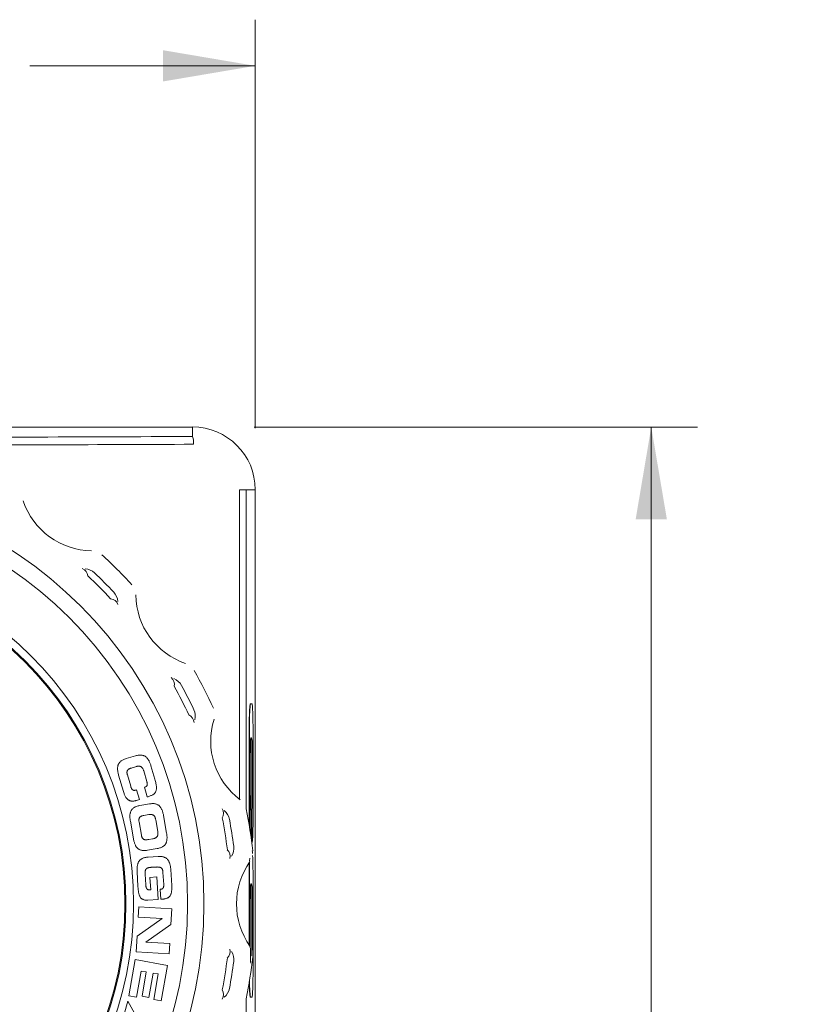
# Model space of a CAD drawing. Header units: millimetres. Extents: x 10 to 277, y 8 to 208.
# Tile 23 of 25: x 182 to 207, y 127 to 159. Entities that reach past the tile are written whole.
import ezdxf

# ---------------------------------------------------------------- set-up
doc = ezdxf.new("R2010")
doc.units = ezdxf.units.MM
doc.styles.add('SLDTEXTSTYLE0', font='TXT', dxfattribs={"width": 0.75})
doc.dimstyles.new('SLDDIMSTYLE0', dxfattribs={"dimtxt": 1.5, "dimasz": 3, "dimexe": 0, "dimexo": 0.0625, "dimgap": 0.375, "dimtad": 0, "dimtih": 1, "dimtoh": 1, "dimdec": 1, "dimlfac": 2, "dimrnd": 1e-09, "dimzin": 12, "dimdsep": 46, "dimtxsty": 'SLDTEXTSTYLE0', "dimsah": 1, "dimcen": 0.09, "dimadec": 0, "dimazin": 0, "dimtfac": 1, "dimtdec": 1, "dimtofl": 0, "dimtmove": 0, "dimatfit": 3, "dimfxl": 1, "dimtolj": 1, "dimtzin": 12, "dimarcsym": 0})

# ---------------------------------------------------------------- blocks, each defined once
blk = doc.blocks.new('*D30')
at = {"color": 7, "linetype": 'Continuous', "lineweight": 0}
for p, q in [((158.56, 145.6), (158.56, 158.879)), ((189.282, 145.6), (189.282, 158.879)), ((175.198, 158.391), (175.198, 156.367)), ((175.198, 158.391), (175.502, 158.391)), ((180.294, 158.391), (179.989, 158.391)), ((180.294, 158.391), (180.294, 156.367)), ((158.56, 157.379), (169.656, 157.379)), ((189.282, 157.379), (181.956, 157.379)), ((175.198, 156.367), (175.502, 156.367)), ((180.294, 156.367), (179.989, 156.367))]:
    blk.add_line(p, q, dxfattribs=at)
for points in [[(158.56, 157.379), (161.56, 156.871), (161.56, 157.887)], [(189.282, 157.379), (186.282, 157.887), (186.282, 156.871)]]:
    blk.add_solid(points, dxfattribs=at)
at = {"color": 7, "linetype": 'Continuous', "lineweight": 0, "char_height": 1.5, "attachment_point": 1, "style": 'SLDTEXTSTYLE0'}
for s, insert in [('61.4', (170.71, 158.122)), ('2.42', (175.806, 158.122))]:
    blk.add_mtext(s, dxfattribs=dict(at, insert=insert))
blk = doc.blocks.new('*D31')
at = {"color": 7, "linetype": 'Continuous', "lineweight": 0}
for p, q in [((189.243, 145.638), (203.658, 145.638)), ((202.158, 145.638), (202.158, 125.319)), ((202.103, 125.14), (202.103, 123.116)), ((202.103, 125.14), (202.408, 125.14)), ((207.199, 125.14), (206.895, 125.14)), ((207.199, 125.14), (207.199, 123.116)), ((202.103, 123.116), (202.408, 123.116)), ((202.158, 84.015), (202.158, 122.938)), ((207.199, 123.116), (206.895, 123.116)), ((184.239, 84.015), (203.658, 84.015))]:
    blk.add_line(p, q, dxfattribs=at)
for points in [[(202.158, 145.638), (201.65, 142.638), (202.666, 142.638)], [(202.158, 84.015), (202.666, 87.015), (201.65, 87.015)]]:
    blk.add_solid(points, dxfattribs=at)
at = {"color": 7, "linetype": 'Continuous', "lineweight": 0, "char_height": 1.5, "attachment_point": 1, "style": 'SLDTEXTSTYLE0'}
for s, insert in [('123.2', (196.508, 124.871)), ('4.85', (202.712, 124.871))]:
    blk.add_mtext(s, dxfattribs=dict(at, insert=insert))

msp = doc.modelspace()

# ---------------------------------------------------------------- linework, layer by layer
at = {"color": 7, "linetype": 'Continuous', "lineweight": 15}
for p, q in [((187.243, 145.638), (160.599, 145.638)), ((187.243, 145.332), (187.243, 145.638)), ((188.983, 143.6), (188.766, 143.6)), ((188.766, 133.543), (188.766, 143.6)), ((189.282, 143.6), (188.983, 143.6)), ((188.983, 143.6), (188.983, 133.224)), ((189.282, 93.064), (189.282, 143.6)), ((189.093, 136.374), (189.09, 136.282)), ((189.097, 136.453), (189.093, 136.374)), ((189.103, 136.374), (189.093, 136.374)), ((189.101, 136.519), (189.097, 136.453)), ((189.107, 136.453), (189.097, 136.453)), ((189.103, 136.374), (189.1, 136.282)), ((189.106, 136.57), (189.101, 136.519)), ((189.111, 136.519), (189.101, 136.519)), ((189.107, 136.453), (189.103, 136.374)), ((189.111, 136.608), (189.106, 136.57)), ((189.116, 136.57), (189.106, 136.57)), ((189.111, 136.519), (189.107, 136.453)), ((189.117, 136.63), (189.111, 136.608)), ((189.121, 136.608), (189.111, 136.608)), ((189.116, 136.57), (189.111, 136.519)), ((189.121, 136.608), (189.116, 136.57)), ((189.124, 136.638), (189.117, 136.63)), ((189.127, 136.63), (189.117, 136.63)), ((189.127, 136.63), (189.121, 136.608)), ((189.134, 136.638), (189.124, 136.638)), ((189.134, 136.638), (189.127, 136.63)), ((189.17, 136.638), (189.134, 136.638)), ((189.177, 136.63), (189.17, 136.638)), ((189.183, 136.608), (189.177, 136.63)), ((189.188, 136.57), (189.183, 136.608)), ((189.193, 136.519), (189.188, 136.57)), ((189.197, 136.453), (189.193, 136.519)), ((189.201, 136.374), (189.197, 136.453)), ((189.204, 136.282), (189.201, 136.374)), ((189.085, 136.058), (189.084, 135.928)), ((189.088, 136.177), (189.085, 136.058)), ((189.095, 136.058), (189.085, 136.058)), ((189.09, 136.282), (189.088, 136.177)), ((189.098, 136.177), (189.088, 136.177)), ((189.1, 136.282), (189.09, 136.282)), ((189.095, 136.058), (189.094, 135.928)), ((189.098, 136.177), (189.095, 136.058)), ((189.1, 136.282), (189.098, 136.177)), ((189.206, 136.177), (189.204, 136.282)), ((189.208, 136.058), (189.206, 136.177)), ((189.21, 135.928), (189.208, 136.058)), ((189.082, 135.785), (189.081, 135.631)), ((189.084, 135.928), (189.082, 135.785)), ((189.092, 135.785), (189.082, 135.785)), ((189.094, 135.928), (189.084, 135.928)), ((189.092, 135.785), (189.091, 135.631)), ((189.094, 135.928), (189.092, 135.785)), ((189.211, 135.785), (189.21, 135.928)), ((189.212, 135.631), (189.211, 135.785)), ((189.081, 135.466), (189.08, 135.289)), ((189.081, 135.631), (189.081, 135.466)), ((189.091, 135.631), (189.081, 135.631)), ((189.091, 135.466), (189.081, 135.466)), ((189.091, 135.466), (189.09, 135.289)), ((189.091, 135.631), (189.091, 135.466)), ((189.124, 135.312), (189.127, 135.424)), ((189.127, 135.424), (189.131, 135.494)), ((189.131, 135.494), (189.138, 135.53)), ((189.138, 135.53), (189.145, 135.54)), ((189.145, 135.54), (189.158, 135.54)), ((189.148, 135.54), (189.155, 135.529)), ((189.155, 135.529), (189.161, 135.492)), ((189.165, 135.529), (189.155, 135.529)), ((189.158, 135.54), (189.165, 135.529)), ((189.161, 135.492), (189.166, 135.417)), ((189.171, 135.492), (189.161, 135.492)), ((189.165, 135.529), (189.171, 135.492)), ((189.166, 135.417), (189.17, 135.295)), ((189.176, 135.417), (189.166, 135.417)), ((189.171, 135.492), (189.176, 135.417)), ((189.176, 135.417), (189.18, 135.295)), ((189.213, 135.466), (189.212, 135.631)), ((189.213, 135.289), (189.213, 135.466)), ((189.08, 135.289), (189.08, 135.102)), ((189.09, 135.289), (189.08, 135.289)), ((189.08, 135.102), (189.08, 133.378)), ((189.09, 135.102), (189.08, 135.102)), ((189.09, 135.289), (189.09, 135.102)), ((189.09, 135.102), (189.09, 133.378)), ((189.121, 134.928), (189.122, 135.149)), ((189.122, 135.149), (189.124, 135.312)), ((189.17, 135.295), (189.172, 135.116)), ((189.18, 135.295), (189.17, 135.295)), ((189.172, 135.116), (189.173, 134.871)), ((189.182, 135.116), (189.172, 135.116)), ((189.18, 135.295), (189.182, 135.116)), ((189.182, 135.116), (189.183, 134.871)), ((189.214, 135.102), (189.213, 135.289)), ((189.214, 133.845), (189.214, 135.102)), ((184.895, 134.759), (184.881, 134.745)), ((184.91, 134.772), (184.895, 134.759)), ((184.927, 134.785), (184.91, 134.772)), ((184.945, 134.797), (184.927, 134.785)), ((184.964, 134.808), (184.945, 134.797)), ((184.986, 134.819), (184.964, 134.808)), ((185.009, 134.83), (184.986, 134.819)), ((185.033, 134.839), (185.009, 134.83)), ((185.059, 134.849), (185.033, 134.839)), ((185.086, 134.858), (185.059, 134.849)), ((185.393, 134.948), (185.086, 134.858)), ((185.421, 134.956), (185.393, 134.948)), ((185.447, 134.962), (185.421, 134.956)), ((185.473, 134.967), (185.447, 134.962)), ((185.498, 134.97), (185.473, 134.967)), ((185.522, 134.972), (185.498, 134.97)), ((185.544, 134.973), (185.522, 134.972)), ((185.567, 134.973), (185.544, 134.973)), ((185.587, 134.972), (185.567, 134.973)), ((185.608, 134.969), (185.587, 134.972)), ((185.627, 134.965), (185.608, 134.969)), ((185.646, 134.959), (185.627, 134.965)), ((185.663, 134.953), (185.646, 134.959)), ((185.68, 134.945), (185.663, 134.953)), ((185.697, 134.936), (185.68, 134.945)), ((185.712, 134.927), (185.697, 134.936)), ((185.728, 134.916), (185.712, 134.927)), ((185.742, 134.904), (185.728, 134.916)), ((185.756, 134.89), (185.742, 134.904)), ((185.769, 134.876), (185.756, 134.89)), ((185.781, 134.861), (185.769, 134.876)), ((185.793, 134.845), (185.781, 134.861)), ((185.805, 134.828), (185.793, 134.845)), ((185.816, 134.809), (185.805, 134.828)), ((185.827, 134.79), (185.816, 134.809)), ((185.837, 134.77), (185.827, 134.79)), ((185.847, 134.749), (185.837, 134.77)), ((185.856, 134.727), (185.847, 134.749)), ((189.121, 133.787), (189.121, 134.928)), ((189.173, 134.871), (189.173, 133.705)), ((189.183, 134.871), (189.173, 134.871)), ((189.183, 134.871), (189.183, 133.705)), ((184.805, 134.554), (184.804, 134.533)), ((184.804, 134.533), (184.805, 134.512)), ((184.806, 134.574), (184.805, 134.554)), ((184.805, 134.512), (184.807, 134.49)), ((184.809, 134.594), (184.806, 134.574)), ((184.807, 134.49), (184.809, 134.467)), ((184.812, 134.613), (184.809, 134.594)), ((184.809, 134.467), (184.812, 134.444)), ((184.816, 134.632), (184.812, 134.613)), ((184.812, 134.444), (184.816, 134.421)), ((184.822, 134.649), (184.816, 134.632)), ((184.829, 134.667), (184.822, 134.649)), ((184.837, 134.683), (184.829, 134.667)), ((184.846, 134.699), (184.837, 134.683)), ((184.856, 134.715), (184.846, 134.699)), ((184.868, 134.731), (184.856, 134.715)), ((184.881, 134.745), (184.868, 134.731)), ((185.111, 134.425), (185.113, 134.434)), ((185.113, 134.434), (185.114, 134.443)), ((185.114, 134.443), (185.117, 134.451)), ((185.117, 134.451), (185.119, 134.459)), ((185.119, 134.459), (185.122, 134.467)), ((185.122, 134.467), (185.126, 134.474)), ((185.126, 134.474), (185.131, 134.481)), ((185.131, 134.481), (185.136, 134.488)), ((185.136, 134.488), (185.141, 134.494)), ((185.141, 134.494), (185.147, 134.5)), ((185.147, 134.5), (185.154, 134.506)), ((185.154, 134.506), (185.161, 134.511)), ((185.161, 134.511), (185.169, 134.517)), ((185.169, 134.517), (185.177, 134.522)), ((185.177, 134.522), (185.186, 134.527)), ((185.186, 134.527), (185.196, 134.532)), ((185.196, 134.532), (185.206, 134.536)), ((185.206, 134.536), (185.217, 134.541)), ((185.217, 134.541), (185.228, 134.545)), ((185.228, 134.545), (185.253, 134.554)), ((185.253, 134.554), (185.28, 134.563)), ((185.28, 134.563), (185.39, 134.595)), ((185.39, 134.595), (185.414, 134.601)), ((185.414, 134.601), (185.436, 134.606)), ((185.436, 134.606), (185.447, 134.609)), ((185.447, 134.609), (185.458, 134.61)), ((185.458, 134.61), (185.469, 134.612)), ((185.469, 134.612), (185.478, 134.613)), ((185.478, 134.613), (185.489, 134.613)), ((185.489, 134.613), (185.498, 134.613)), ((185.498, 134.613), (185.508, 134.613)), ((185.508, 134.613), (185.517, 134.612)), ((185.517, 134.612), (185.526, 134.61)), ((185.526, 134.61), (185.535, 134.608)), ((185.535, 134.608), (185.544, 134.606)), ((185.544, 134.606), (185.552, 134.603)), ((185.552, 134.603), (185.56, 134.599)), ((185.56, 134.599), (185.568, 134.595)), ((185.568, 134.595), (185.575, 134.59)), ((185.575, 134.59), (185.583, 134.584)), ((185.583, 134.584), (185.59, 134.578)), ((185.59, 134.578), (185.597, 134.571)), ((185.597, 134.571), (185.604, 134.563)), ((185.604, 134.563), (185.61, 134.555)), ((185.61, 134.555), (185.617, 134.546)), ((185.617, 134.546), (185.623, 134.536)), ((185.623, 134.536), (185.634, 134.513)), ((185.634, 134.513), (185.64, 134.501)), ((185.64, 134.501), (185.645, 134.487)), ((185.645, 134.487), (185.65, 134.473)), ((185.65, 134.473), (185.655, 134.458)), ((185.655, 134.458), (185.756, 134.114)), ((185.865, 134.704), (185.856, 134.727)), ((185.874, 134.68), (185.865, 134.704)), ((185.883, 134.656), (185.874, 134.68)), ((185.891, 134.63), (185.883, 134.656)), ((186.02, 134.192), (185.891, 134.63)), ((184.816, 134.421), (184.821, 134.397)), ((184.821, 134.397), (184.827, 134.372)), ((184.827, 134.372), (184.832, 134.346)), ((184.832, 134.346), (184.839, 134.321)), ((184.839, 134.321), (184.997, 133.785)), ((185.111, 134.416), (185.111, 134.425)), ((185.111, 134.406), (185.111, 134.416)), ((185.111, 134.395), (185.111, 134.406)), ((185.113, 134.384), (185.111, 134.395)), ((185.114, 134.373), (185.113, 134.384)), ((185.117, 134.36), (185.114, 134.373)), ((185.119, 134.348), (185.117, 134.36)), ((185.123, 134.335), (185.119, 134.348)), ((185.233, 133.959), (185.123, 134.335)), ((185.756, 134.114), (185.76, 134.097)), ((186.03, 134.153), (186.02, 134.192)), ((186.039, 134.116), (186.03, 134.153)), ((186.047, 134.081), (186.039, 134.116)), ((185.241, 133.936), (185.233, 133.959)), ((185.248, 133.915), (185.241, 133.936)), ((185.256, 133.897), (185.248, 133.915)), ((185.26, 133.888), (185.256, 133.897)), ((185.264, 133.88), (185.26, 133.888)), ((185.268, 133.873), (185.264, 133.88)), ((185.273, 133.867), (185.268, 133.873)), ((185.277, 133.86), (185.273, 133.867)), ((185.281, 133.855), (185.277, 133.86)), ((185.286, 133.85), (185.281, 133.855)), ((185.292, 133.845), (185.286, 133.85)), ((185.297, 133.841), (185.292, 133.845)), ((185.303, 133.838), (185.297, 133.841)), ((185.308, 133.835), (185.303, 133.838)), ((185.315, 133.833), (185.308, 133.835)), ((185.321, 133.83), (185.315, 133.833)), ((185.328, 133.829), (185.321, 133.83)), ((185.336, 133.828), (185.328, 133.829)), ((185.343, 133.828), (185.336, 133.828)), ((185.352, 133.828), (185.343, 133.828)), ((185.36, 133.828), (185.352, 133.828)), ((185.369, 133.829), (185.36, 133.828)), ((185.379, 133.831), (185.369, 133.829)), ((185.389, 133.833), (185.379, 133.831)), ((185.399, 133.835), (185.389, 133.833)), ((185.411, 133.838), (185.399, 133.835)), ((185.422, 133.841), (185.411, 133.838)), ((185.515, 133.526), (185.422, 133.841)), ((185.711, 133.94), (185.676, 133.93)), ((185.676, 133.93), (185.769, 133.614)), ((185.717, 133.943), (185.711, 133.94)), ((185.723, 133.945), (185.717, 133.943)), ((185.729, 133.948), (185.723, 133.945)), ((185.738, 133.954), (185.729, 133.948)), ((185.743, 133.958), (185.738, 133.954)), ((185.747, 133.962), (185.743, 133.958)), ((185.751, 133.966), (185.747, 133.962)), ((185.754, 133.97), (185.751, 133.966)), ((185.757, 133.974), (185.754, 133.97)), ((185.76, 133.978), (185.757, 133.974)), ((185.76, 134.097), (185.765, 134.081)), ((185.763, 133.983), (185.76, 133.978)), ((185.765, 133.989), (185.763, 133.983)), ((185.765, 134.081), (185.767, 134.065)), ((185.766, 133.994), (185.765, 133.989)), ((185.768, 133.999), (185.766, 133.994)), ((185.767, 134.065), (185.77, 134.05)), ((185.769, 134.005), (185.768, 133.999)), ((185.77, 134.011), (185.769, 134.005)), ((185.77, 134.05), (185.771, 134.036)), ((185.771, 134.017), (185.77, 134.011)), ((185.771, 134.036), (185.771, 134.023)), ((185.771, 134.023), (185.771, 134.017)), ((186.054, 134.047), (186.047, 134.081)), ((186.047, 133.786), (186.054, 133.803)), ((186.06, 134.016), (186.054, 134.047)), ((186.054, 133.803), (186.06, 133.821)), ((186.065, 133.986), (186.06, 134.016)), ((186.06, 133.821), (186.064, 133.841)), ((186.064, 133.841), (186.067, 133.862)), ((186.067, 133.959), (186.065, 133.986)), ((186.069, 133.932), (186.067, 133.959)), ((186.067, 133.862), (186.069, 133.884)), ((186.07, 133.907), (186.069, 133.932)), ((186.069, 133.884), (186.07, 133.907)), ((189.122, 133.537), (189.121, 133.787)), ((189.213, 133.59), (189.214, 133.845)), ((184.997, 133.785), (185.006, 133.757)), ((185.006, 133.757), (185.015, 133.73)), ((185.015, 133.73), (185.024, 133.704)), ((185.024, 133.704), (185.034, 133.68)), ((185.034, 133.68), (185.045, 133.658)), ((185.045, 133.658), (185.055, 133.637)), ((185.055, 133.637), (185.066, 133.618)), ((185.066, 133.618), (185.077, 133.6)), ((185.077, 133.6), (185.089, 133.583)), ((185.089, 133.583), (185.101, 133.568)), ((185.101, 133.568), (185.113, 133.554)), ((185.113, 133.554), (185.126, 133.542)), ((185.126, 133.542), (185.138, 133.53)), ((185.138, 133.53), (185.151, 133.52)), ((185.151, 133.52), (185.164, 133.511)), ((185.164, 133.511), (185.178, 133.504)), ((185.178, 133.504), (185.191, 133.496)), ((185.191, 133.496), (185.205, 133.491)), ((185.205, 133.491), (185.219, 133.487)), ((185.219, 133.487), (185.233, 133.482)), ((185.233, 133.482), (185.248, 133.48)), ((185.248, 133.48), (185.263, 133.478)), ((185.263, 133.478), (185.277, 133.477)), ((185.277, 133.477), (185.293, 133.476)), ((185.293, 133.476), (185.308, 133.477)), ((185.308, 133.477), (185.323, 133.478)), ((185.323, 133.478), (185.339, 133.479)), ((185.339, 133.479), (185.354, 133.482)), ((185.354, 133.482), (185.37, 133.485)), ((185.37, 133.485), (185.386, 133.489)), ((185.386, 133.489), (185.402, 133.493)), ((185.402, 133.493), (185.418, 133.497)), ((185.418, 133.497), (185.515, 133.526)), ((185.769, 133.614), (185.795, 133.622)), ((185.795, 133.622), (185.821, 133.63)), ((185.821, 133.63), (185.845, 133.638)), ((185.845, 133.638), (185.868, 133.646)), ((185.868, 133.646), (185.89, 133.655)), ((185.89, 133.655), (185.91, 133.664)), ((185.91, 133.664), (185.93, 133.673)), ((185.93, 133.673), (185.947, 133.683)), ((185.947, 133.683), (185.964, 133.693)), ((185.964, 133.693), (185.98, 133.704)), ((185.98, 133.704), (185.995, 133.716)), ((185.995, 133.716), (186.007, 133.728)), ((186.007, 133.728), (186.019, 133.741)), ((186.019, 133.741), (186.03, 133.755)), ((186.03, 133.755), (186.039, 133.77)), ((186.039, 133.77), (186.047, 133.786)), ((189.123, 133.359), (189.122, 133.537)), ((189.173, 133.705), (189.172, 133.434)), ((189.183, 133.705), (189.173, 133.705)), ((189.183, 133.705), (189.182, 133.434)), ((189.213, 133.361), (189.213, 133.59)), ((185.24, 133.155), (185.232, 133.137)), ((185.249, 133.171), (185.24, 133.155)), ((185.259, 133.187), (185.249, 133.171)), ((185.269, 133.202), (185.259, 133.187)), ((185.281, 133.216), (185.269, 133.202)), ((185.294, 133.23), (185.281, 133.216)), ((185.309, 133.243), (185.294, 133.23)), ((185.324, 133.255), (185.309, 133.243)), ((185.341, 133.267), (185.324, 133.255)), ((185.359, 133.278), (185.341, 133.267)), ((185.379, 133.287), (185.359, 133.278)), ((185.399, 133.297), (185.379, 133.287)), ((185.422, 133.305), (185.399, 133.297)), ((185.446, 133.313), (185.422, 133.305)), ((185.471, 133.32), (185.446, 133.313)), ((185.498, 133.326), (185.471, 133.32)), ((185.526, 133.332), (185.498, 133.326)), ((185.841, 133.387), (185.526, 133.332)), ((185.87, 133.391), (185.841, 133.387)), ((185.897, 133.394), (185.87, 133.391)), ((185.922, 133.396), (185.897, 133.394)), ((185.947, 133.397), (185.922, 133.396)), ((185.972, 133.396), (185.947, 133.397)), ((185.994, 133.395), (185.972, 133.396)), ((186.016, 133.392), (185.994, 133.395)), ((186.037, 133.388), (186.016, 133.392)), ((186.057, 133.383), (186.037, 133.388)), ((186.075, 133.377), (186.057, 133.383)), ((186.093, 133.37), (186.075, 133.377)), ((186.11, 133.361), (186.093, 133.37)), ((186.126, 133.351), (186.11, 133.361)), ((186.142, 133.341), (186.126, 133.351)), ((186.156, 133.33), (186.142, 133.341)), ((186.17, 133.317), (186.156, 133.33)), ((186.183, 133.303), (186.17, 133.317)), ((186.195, 133.289), (186.183, 133.303)), ((186.206, 133.273), (186.195, 133.289)), ((186.217, 133.256), (186.206, 133.273)), ((186.227, 133.239), (186.217, 133.256)), ((186.237, 133.221), (186.227, 133.239)), ((186.246, 133.201), (186.237, 133.221)), ((186.254, 133.181), (186.246, 133.201)), ((186.262, 133.16), (186.254, 133.181)), ((186.269, 133.138), (186.262, 133.16)), ((189.08, 133.378), (189.081, 133.127)), ((189.09, 133.378), (189.08, 133.378)), ((189.09, 133.378), (189.091, 133.127)), ((189.126, 133.243), (189.123, 133.359)), ((189.13, 133.18), (189.126, 133.243)), ((189.138, 133.161), (189.13, 133.18)), ((189.138, 132.336), (189.138, 133.161)), ((189.158, 133.205), (189.158, 132.192)), ((189.168, 133.205), (189.158, 133.205)), ((189.168, 133.264), (189.161, 133.205)), ((189.172, 133.434), (189.168, 133.264)), ((189.178, 133.264), (189.168, 133.264)), ((189.168, 133.205), (189.168, 132.136)), ((189.171, 133.205), (189.168, 133.205)), ((189.178, 133.264), (189.171, 133.205)), ((189.182, 133.434), (189.172, 133.434)), ((189.182, 133.434), (189.178, 133.264)), ((189.212, 133.157), (189.213, 133.361)), ((189.212, 132.976), (189.212, 133.157)), ((185.207, 132.998), (185.206, 132.976)), ((185.206, 132.976), (185.207, 132.952)), ((185.208, 133.02), (185.207, 132.998)), ((185.207, 132.952), (185.208, 132.928)), ((185.209, 133.041), (185.208, 133.02)), ((185.208, 132.928), (185.21, 132.904)), ((185.213, 133.062), (185.209, 133.041)), ((185.21, 132.904), (185.213, 132.878)), ((185.216, 133.082), (185.213, 133.062)), ((185.213, 132.878), (185.216, 132.853)), ((185.221, 133.101), (185.216, 133.082)), ((185.216, 132.853), (185.22, 132.826)), ((185.22, 132.826), (185.32, 132.253)), ((185.226, 133.119), (185.221, 133.101)), ((185.232, 133.137), (185.226, 133.119)), ((185.5, 132.88), (185.499, 132.869)), ((185.499, 132.869), (185.499, 132.858)), ((185.499, 132.858), (185.499, 132.847)), ((185.499, 132.847), (185.5, 132.834)), ((185.501, 132.89), (185.5, 132.88)), ((185.5, 132.834), (185.501, 132.821)), ((185.502, 132.899), (185.501, 132.89)), ((185.504, 132.908), (185.502, 132.899)), ((185.507, 132.917), (185.504, 132.908)), ((185.51, 132.925), (185.507, 132.917)), ((185.513, 132.933), (185.51, 132.925)), ((185.518, 132.94), (185.513, 132.933)), ((185.522, 132.946), (185.518, 132.94)), ((185.527, 132.953), (185.522, 132.946)), ((185.533, 132.959), (185.527, 132.953)), ((185.54, 132.965), (185.533, 132.959)), ((185.546, 132.97), (185.54, 132.965)), ((185.553, 132.975), (185.546, 132.97)), ((185.561, 132.979), (185.553, 132.975)), ((185.57, 132.984), (185.561, 132.979)), ((185.578, 132.988), (185.57, 132.984)), ((185.588, 132.992), (185.578, 132.988)), ((185.598, 132.995), (185.588, 132.992)), ((185.609, 132.999), (185.598, 132.995)), ((185.62, 133.003), (185.609, 132.999)), ((185.632, 133.005), (185.62, 133.003)), ((185.657, 133.011), (185.632, 133.005)), ((185.822, 133.04), (185.657, 133.011)), ((185.845, 133.042), (185.822, 133.04)), ((185.857, 133.043), (185.845, 133.042)), ((185.867, 133.044), (185.857, 133.043)), ((185.878, 133.044), (185.867, 133.044)), ((185.888, 133.044), (185.878, 133.044)), ((185.898, 133.043), (185.888, 133.044)), ((185.908, 133.042), (185.898, 133.043)), ((185.917, 133.041), (185.908, 133.042)), ((185.927, 133.039), (185.917, 133.041)), ((185.935, 133.036), (185.927, 133.039)), ((185.943, 133.033), (185.935, 133.036)), ((185.952, 133.03), (185.943, 133.033)), ((185.96, 133.026), (185.952, 133.03)), ((185.968, 133.022), (185.96, 133.026)), ((185.975, 133.016), (185.968, 133.022)), ((185.982, 133.01), (185.975, 133.016)), ((185.989, 133.004), (185.982, 133.01)), ((185.995, 132.997), (185.989, 133.004)), ((186.001, 132.989), (185.995, 132.997)), ((186.013, 132.972), (186.001, 132.989)), ((186.018, 132.962), (186.013, 132.972)), ((186.023, 132.951), (186.018, 132.962)), ((186.032, 132.928), (186.023, 132.951)), ((186.036, 132.915), (186.032, 132.928)), ((186.039, 132.9), (186.036, 132.915)), ((186.042, 132.886), (186.039, 132.9)), ((186.046, 132.87), (186.042, 132.886)), ((186.112, 132.491), (186.046, 132.87)), ((186.276, 133.115), (186.269, 133.138)), ((186.282, 133.091), (186.276, 133.115)), ((186.289, 133.066), (186.282, 133.091)), ((186.295, 133.041), (186.289, 133.066)), ((186.3, 133.015), (186.295, 133.041)), ((186.4, 132.441), (186.3, 133.015)), ((189.081, 133.127), (189.082, 132.91)), ((189.091, 133.127), (189.081, 133.127)), ((189.082, 132.91), (189.083, 132.724)), ((189.092, 132.91), (189.082, 132.91)), ((189.091, 133.127), (189.092, 132.91)), ((189.092, 132.91), (189.093, 132.724)), ((189.21, 132.818), (189.212, 132.976)), ((185.501, 132.821), (185.503, 132.808)), ((185.503, 132.808), (185.58, 132.366)), ((189.083, 132.724), (189.084, 132.684)), ((189.093, 132.724), (189.083, 132.724)), ((189.093, 132.724), (189.094, 132.619)), ((189.205, 132.46), (189.207, 132.561)), ((189.207, 132.561), (189.209, 132.68)), ((189.209, 132.68), (189.21, 132.818)), ((185.32, 132.253), (185.325, 132.226)), ((185.325, 132.226), (185.331, 132.201)), ((185.331, 132.201), (185.337, 132.176)), ((185.58, 132.366), (185.583, 132.352)), ((185.583, 132.352), (185.586, 132.34)), ((185.586, 132.34), (185.59, 132.328)), ((185.59, 132.328), (185.593, 132.317)), ((185.593, 132.317), (185.597, 132.307)), ((185.597, 132.307), (185.601, 132.297)), ((185.601, 132.297), (185.606, 132.288)), ((185.606, 132.288), (185.61, 132.279)), ((185.61, 132.279), (185.615, 132.272)), ((185.615, 132.272), (185.621, 132.265)), ((185.621, 132.265), (185.626, 132.258)), ((185.626, 132.258), (185.632, 132.252)), ((185.632, 132.252), (185.639, 132.247)), ((185.639, 132.247), (185.645, 132.242)), ((185.645, 132.242), (185.652, 132.238)), ((185.652, 132.238), (185.66, 132.234)), ((185.66, 132.234), (185.668, 132.231)), ((185.668, 132.231), (185.676, 132.228)), ((185.676, 132.228), (185.684, 132.226)), ((185.684, 132.226), (185.693, 132.224)), ((185.693, 132.224), (185.703, 132.223)), ((185.703, 132.223), (185.712, 132.222)), ((185.712, 132.222), (185.722, 132.221)), ((185.722, 132.221), (185.733, 132.221)), ((185.733, 132.221), (185.745, 132.222)), ((185.745, 132.222), (185.756, 132.223)), ((185.756, 132.223), (185.768, 132.224)), ((185.768, 132.224), (185.794, 132.227)), ((185.794, 132.227), (185.822, 132.231)), ((185.822, 132.231), (185.936, 132.251)), ((185.936, 132.251), (185.959, 132.256)), ((185.959, 132.256), (185.982, 132.261)), ((185.982, 132.261), (185.993, 132.264)), ((185.993, 132.264), (186.003, 132.267)), ((186.003, 132.267), (186.013, 132.27)), ((186.013, 132.27), (186.022, 132.274)), ((186.022, 132.274), (186.032, 132.278)), ((186.032, 132.278), (186.04, 132.282)), ((186.04, 132.282), (186.049, 132.287)), ((186.049, 132.287), (186.057, 132.292)), ((186.057, 132.292), (186.064, 132.297)), ((186.064, 132.297), (186.071, 132.303)), ((186.071, 132.303), (186.078, 132.309)), ((186.078, 132.309), (186.084, 132.315)), ((186.084, 132.315), (186.09, 132.323)), ((186.09, 132.323), (186.095, 132.33)), ((186.095, 132.33), (186.099, 132.338)), ((186.099, 132.338), (186.103, 132.346)), ((186.103, 132.346), (186.107, 132.355)), ((186.107, 132.355), (186.111, 132.364)), ((186.111, 132.364), (186.113, 132.374)), ((186.114, 132.475), (186.112, 132.491)), ((186.113, 132.374), (186.115, 132.385)), ((186.116, 132.46), (186.114, 132.475)), ((186.115, 132.385), (186.116, 132.396)), ((186.117, 132.446), (186.116, 132.46)), ((186.116, 132.396), (186.118, 132.407)), ((186.118, 132.433), (186.117, 132.446)), ((186.118, 132.419), (186.118, 132.433)), ((186.118, 132.407), (186.118, 132.419)), ((186.404, 132.414), (186.4, 132.441)), ((186.407, 132.389), (186.404, 132.414)), ((186.404, 132.185), (186.407, 132.205)), ((186.409, 132.363), (186.407, 132.389)), ((186.407, 132.205), (186.411, 132.226)), ((186.411, 132.339), (186.409, 132.363)), ((186.413, 132.315), (186.411, 132.339)), ((186.411, 132.226), (186.412, 132.247)), ((186.412, 132.247), (186.413, 132.269)), ((186.413, 132.292), (186.413, 132.315)), ((186.413, 132.269), (186.413, 132.292)), ((189.189, 132.178), (189.193, 132.21)), ((189.193, 132.21), (189.196, 132.252)), ((189.196, 132.252), (189.199, 132.307)), ((189.199, 132.307), (189.202, 132.376)), ((189.202, 132.376), (189.205, 132.46)), ((185.337, 132.176), (185.344, 132.153)), ((185.344, 132.153), (185.351, 132.13)), ((185.351, 132.13), (185.358, 132.108)), ((185.358, 132.108), (185.366, 132.086)), ((185.366, 132.086), (185.374, 132.066)), ((185.374, 132.066), (185.383, 132.047)), ((185.383, 132.047), (185.393, 132.028)), ((185.393, 132.028), (185.403, 132.011)), ((185.403, 132.011), (185.414, 131.994)), ((185.414, 131.994), (185.425, 131.979)), ((185.425, 131.979), (185.437, 131.964)), ((185.437, 131.964), (185.45, 131.95)), ((185.45, 131.95), (185.464, 131.938)), ((185.464, 131.938), (185.479, 131.926)), ((185.479, 131.926), (185.494, 131.916)), ((185.494, 131.916), (185.51, 131.907)), ((185.51, 131.907), (185.527, 131.898)), ((185.527, 131.898), (185.545, 131.89)), ((185.545, 131.89), (185.564, 131.885)), ((185.564, 131.885), (185.583, 131.879)), ((185.583, 131.879), (185.604, 131.876)), ((185.604, 131.876), (185.626, 131.873)), ((185.626, 131.873), (185.648, 131.871)), ((185.648, 131.871), (185.672, 131.87)), ((185.672, 131.87), (185.697, 131.871)), ((185.697, 131.871), (185.723, 131.873)), ((185.723, 131.873), (185.751, 131.877)), ((185.751, 131.877), (185.779, 131.881)), ((185.779, 131.881), (186.094, 131.936)), ((186.094, 131.936), (186.123, 131.942)), ((186.123, 131.942), (186.149, 131.947)), ((186.149, 131.947), (186.174, 131.955)), ((186.174, 131.955), (186.198, 131.962)), ((186.198, 131.962), (186.22, 131.971)), ((186.22, 131.971), (186.241, 131.98)), ((186.241, 131.98), (186.261, 131.99)), ((186.261, 131.99), (186.279, 132.001)), ((186.279, 132.001), (186.296, 132.012)), ((186.296, 132.012), (186.312, 132.024)), ((186.312, 132.024), (186.326, 132.038)), ((186.326, 132.038), (186.339, 132.051)), ((186.339, 132.051), (186.351, 132.065)), ((186.351, 132.065), (186.362, 132.08)), ((186.362, 132.08), (186.371, 132.096)), ((186.371, 132.096), (186.38, 132.113)), ((186.38, 132.113), (186.387, 132.13)), ((186.387, 132.13), (186.394, 132.148)), ((186.394, 132.148), (186.399, 132.166)), ((186.399, 132.166), (186.404, 132.185)), ((189.168, 132.136), (189.166, 132.136)), ((189.168, 132.136), (189.174, 132.137)), ((189.174, 132.137), (189.179, 132.143)), ((189.179, 132.143), (189.184, 132.156)), ((189.184, 132.156), (189.189, 132.178)), ((185.531, 131.559), (185.519, 131.545)), ((185.545, 131.572), (185.531, 131.559)), ((185.56, 131.584), (185.545, 131.572)), ((185.576, 131.595), (185.56, 131.584)), ((185.592, 131.606), (185.576, 131.595)), ((185.61, 131.615), (185.592, 131.606)), ((185.63, 131.624), (185.61, 131.615)), ((185.65, 131.632), (185.63, 131.624)), ((185.672, 131.639), (185.65, 131.632)), ((185.695, 131.644), (185.672, 131.639)), ((185.719, 131.649), (185.695, 131.644)), ((185.745, 131.653), (185.719, 131.649)), ((185.773, 131.656), (185.745, 131.653)), ((185.801, 131.659), (185.773, 131.656)), ((186.12, 131.678), (185.801, 131.659)), ((186.149, 131.679), (186.12, 131.678)), ((186.177, 131.679), (186.149, 131.679)), ((186.203, 131.678), (186.177, 131.679)), ((186.227, 131.676), (186.203, 131.678)), ((186.251, 131.673), (186.227, 131.676)), ((186.274, 131.669), (186.251, 131.673)), ((186.295, 131.663), (186.274, 131.669)), ((186.315, 131.657), (186.295, 131.663)), ((186.334, 131.65), (186.315, 131.657)), ((186.352, 131.641), (186.334, 131.65)), ((186.369, 131.632), (186.352, 131.641)), ((186.385, 131.622), (186.369, 131.632)), ((186.4, 131.611), (186.385, 131.622)), ((186.414, 131.599), (186.4, 131.611)), ((186.427, 131.585), (186.414, 131.599)), ((186.439, 131.571), (186.427, 131.585)), ((186.45, 131.556), (186.439, 131.571)), ((186.461, 131.54), (186.45, 131.556)), ((189.103, 131.628), (189.1, 131.536)), ((189.188, 131.824), (189.183, 131.861)), ((189.193, 131.773), (189.188, 131.824)), ((189.201, 131.628), (189.197, 131.707)), ((189.204, 131.536), (189.201, 131.628)), ((185.44, 131.294), (185.439, 131.269)), ((185.439, 131.269), (185.439, 131.244)), ((185.439, 131.244), (185.439, 131.218)), ((185.442, 131.318), (185.44, 131.294)), ((185.444, 131.341), (185.442, 131.318)), ((185.446, 131.364), (185.444, 131.341)), ((185.45, 131.385), (185.446, 131.364)), ((185.454, 131.406), (185.45, 131.385)), ((185.459, 131.426), (185.454, 131.406)), ((185.465, 131.445), (185.459, 131.426)), ((185.472, 131.464), (185.465, 131.445)), ((185.479, 131.482), (185.472, 131.464)), ((185.488, 131.499), (185.479, 131.482)), ((185.497, 131.515), (185.488, 131.499)), ((185.508, 131.531), (185.497, 131.515)), ((185.519, 131.545), (185.508, 131.531)), ((185.708, 131.218), (185.711, 131.228)), ((185.711, 131.228), (185.714, 131.237)), ((185.714, 131.237), (185.717, 131.245)), ((185.717, 131.245), (185.722, 131.253)), ((185.722, 131.253), (185.726, 131.261)), ((185.726, 131.261), (185.731, 131.268)), ((185.731, 131.268), (185.737, 131.274)), ((185.737, 131.274), (185.742, 131.28)), ((185.742, 131.28), (185.749, 131.286)), ((185.749, 131.286), (185.757, 131.291)), ((185.757, 131.291), (185.765, 131.296)), ((185.765, 131.296), (185.773, 131.3)), ((185.773, 131.3), (185.782, 131.304)), ((185.782, 131.304), (185.792, 131.308)), ((185.792, 131.308), (185.803, 131.311)), ((185.803, 131.311), (185.814, 131.314)), ((185.814, 131.314), (185.826, 131.317)), ((185.826, 131.317), (185.839, 131.319)), ((185.839, 131.319), (185.852, 131.321)), ((185.852, 131.321), (185.867, 131.323)), ((185.867, 131.323), (185.882, 131.325)), ((185.882, 131.325), (185.898, 131.326)), ((185.898, 131.326), (186.064, 131.336)), ((186.064, 131.336), (186.08, 131.336)), ((186.08, 131.336), (186.095, 131.337)), ((186.095, 131.337), (186.11, 131.336)), ((186.11, 131.336), (186.124, 131.336)), ((186.124, 131.336), (186.137, 131.335)), ((186.137, 131.335), (186.149, 131.334)), ((186.149, 131.334), (186.171, 131.331)), ((186.171, 131.331), (186.181, 131.328)), ((186.181, 131.328), (186.191, 131.325)), ((186.191, 131.325), (186.2, 131.322)), ((186.2, 131.322), (186.208, 131.317)), ((186.208, 131.317), (186.216, 131.313)), ((186.216, 131.313), (186.223, 131.309)), ((186.223, 131.309), (186.23, 131.304)), ((186.23, 131.304), (186.236, 131.298)), ((186.236, 131.298), (186.242, 131.291)), ((186.242, 131.291), (186.248, 131.284)), ((186.248, 131.284), (186.252, 131.277)), ((186.252, 131.277), (186.257, 131.269)), ((186.257, 131.269), (186.261, 131.26)), ((186.261, 131.26), (186.265, 131.251)), ((186.265, 131.251), (186.268, 131.242)), ((186.268, 131.242), (186.271, 131.231)), ((186.271, 131.231), (186.273, 131.22)), ((186.47, 131.524), (186.461, 131.54)), ((186.479, 131.506), (186.47, 131.524)), ((186.487, 131.487), (186.479, 131.506)), ((186.495, 131.468), (186.487, 131.487)), ((186.501, 131.448), (186.495, 131.468)), ((186.508, 131.427), (186.501, 131.448)), ((186.513, 131.404), (186.508, 131.427)), ((186.518, 131.382), (186.513, 131.404)), ((186.522, 131.358), (186.518, 131.382)), ((186.526, 131.334), (186.522, 131.358)), ((186.529, 131.309), (186.526, 131.334)), ((186.532, 131.283), (186.529, 131.309)), ((186.534, 131.256), (186.532, 131.283)), ((186.565, 130.735), (186.534, 131.256)), ((189.085, 131.312), (189.084, 131.182)), ((189.088, 131.43), (189.085, 131.312)), ((189.095, 131.312), (189.085, 131.312)), ((189.089, 131.483), (189.088, 131.43)), ((189.098, 131.43), (189.088, 131.43)), ((189.1, 131.536), (189.09, 131.536)), ((189.095, 131.312), (189.094, 131.182)), ((189.098, 131.43), (189.095, 131.312)), ((189.099, 131.498), (189.098, 131.43)), ((189.206, 131.43), (189.204, 131.536)), ((189.208, 131.312), (189.206, 131.43)), ((189.21, 131.182), (189.208, 131.312)), ((185.439, 131.218), (185.44, 131.191)), ((185.44, 131.191), (185.469, 130.702)), ((185.702, 131.162), (185.703, 131.174)), ((185.702, 131.149), (185.702, 131.162)), ((185.702, 131.135), (185.702, 131.149)), ((185.703, 131.121), (185.702, 131.135)), ((185.703, 131.174), (185.704, 131.186)), ((185.703, 131.105), (185.703, 131.121)), ((185.724, 130.755), (185.703, 131.105)), ((185.704, 131.186), (185.705, 131.197)), ((185.705, 131.197), (185.707, 131.208)), ((185.707, 131.208), (185.708, 131.218)), ((186.08, 131.013), (185.858, 131)), ((185.858, 131), (185.883, 130.592)), ((186.123, 130.277), (186.08, 131.013)), ((186.273, 131.22), (186.276, 131.208)), ((186.276, 131.208), (186.277, 131.196)), ((186.277, 131.196), (186.279, 131.183)), ((186.279, 131.183), (186.282, 131.155)), ((186.282, 131.155), (186.305, 130.764)), ((189.082, 131.039), (189.081, 130.885)), ((189.084, 131.182), (189.082, 131.039)), ((189.092, 131.039), (189.082, 131.039)), ((189.094, 131.182), (189.084, 131.182)), ((189.092, 131.039), (189.091, 130.885)), ((189.094, 131.182), (189.092, 131.039)), ((189.211, 131.039), (189.21, 131.182)), ((189.212, 130.885), (189.211, 131.039)), ((185.469, 130.702), (185.474, 130.64)), ((185.474, 130.64), (185.477, 130.611)), ((185.477, 130.611), (185.48, 130.583)), ((185.726, 130.739), (185.724, 130.755)), ((185.727, 130.723), (185.726, 130.739)), ((185.729, 130.707), (185.727, 130.723)), ((185.732, 130.692), (185.729, 130.707)), ((185.735, 130.677), (185.732, 130.692)), ((185.74, 130.663), (185.735, 130.677)), ((185.742, 130.657), (185.74, 130.663)), ((185.744, 130.65), (185.742, 130.657)), ((185.748, 130.644), (185.744, 130.65)), ((185.751, 130.638), (185.748, 130.644)), ((185.754, 130.632), (185.751, 130.638)), ((185.758, 130.627), (185.754, 130.632)), ((185.762, 130.622), (185.758, 130.627)), ((185.767, 130.617), (185.762, 130.622)), ((185.772, 130.612), (185.767, 130.617)), ((185.777, 130.608), (185.772, 130.612)), ((185.783, 130.604), (185.777, 130.608)), ((185.788, 130.601), (185.783, 130.604)), ((185.795, 130.598), (185.788, 130.601)), ((185.802, 130.595), (185.795, 130.598)), ((185.809, 130.594), (185.802, 130.595)), ((185.816, 130.592), (185.809, 130.594)), ((185.825, 130.591), (185.816, 130.592)), ((185.833, 130.59), (185.825, 130.591)), ((185.842, 130.59), (185.833, 130.59)), ((185.851, 130.59), (185.842, 130.59)), ((185.883, 130.592), (185.851, 130.59)), ((186.204, 130.611), (186.194, 130.61)), ((186.194, 130.61), (186.214, 130.288)), ((186.213, 130.612), (186.204, 130.611)), ((186.222, 130.614), (186.213, 130.612)), ((186.23, 130.615), (186.222, 130.614)), ((186.237, 130.617), (186.23, 130.615)), ((186.245, 130.62), (186.237, 130.617)), ((186.251, 130.622), (186.245, 130.62)), ((186.257, 130.625), (186.251, 130.622)), ((186.263, 130.629), (186.257, 130.625)), ((186.268, 130.632), (186.263, 130.629)), ((186.273, 130.636), (186.268, 130.632)), ((186.278, 130.64), (186.273, 130.636)), ((186.281, 130.645), (186.278, 130.64)), ((186.285, 130.65), (186.281, 130.645)), ((186.289, 130.654), (186.285, 130.65)), ((186.292, 130.66), (186.289, 130.654)), ((186.294, 130.665), (186.292, 130.66)), ((186.297, 130.671), (186.294, 130.665)), ((186.299, 130.677), (186.297, 130.671)), ((186.3, 130.684), (186.299, 130.677)), ((186.303, 130.698), (186.3, 130.684)), ((186.304, 130.713), (186.303, 130.698)), ((186.306, 130.729), (186.304, 130.713)), ((186.305, 130.764), (186.306, 130.746)), ((186.306, 130.746), (186.306, 130.729)), ((186.567, 130.701), (186.565, 130.735)), ((186.565, 130.582), (186.566, 130.609)), ((186.566, 130.609), (186.568, 130.638)), ((186.567, 130.669), (186.567, 130.701)), ((186.568, 130.638), (186.567, 130.669)), ((189.081, 130.72), (189.08, 130.543)), ((189.081, 130.885), (189.081, 130.72)), ((189.091, 130.885), (189.081, 130.885)), ((189.091, 130.72), (189.081, 130.72)), ((189.091, 130.72), (189.09, 130.543)), ((189.091, 130.885), (189.091, 130.72)), ((189.127, 130.678), (189.124, 130.566)), ((189.131, 130.748), (189.127, 130.678)), ((189.138, 130.784), (189.131, 130.748)), ((189.145, 130.794), (189.138, 130.784)), ((189.158, 130.794), (189.145, 130.794)), ((189.155, 130.783), (189.148, 130.794)), ((189.161, 130.745), (189.155, 130.783)), ((189.165, 130.783), (189.155, 130.783)), ((189.165, 130.783), (189.158, 130.794)), ((189.166, 130.67), (189.161, 130.745)), ((189.171, 130.745), (189.161, 130.745)), ((189.171, 130.745), (189.165, 130.783)), ((189.17, 130.548), (189.166, 130.67)), ((189.176, 130.67), (189.166, 130.67)), ((189.176, 130.67), (189.171, 130.745)), ((189.18, 130.548), (189.176, 130.67)), ((189.213, 130.72), (189.212, 130.885)), ((189.213, 130.543), (189.213, 130.72)), ((185.48, 130.583), (185.483, 130.556)), ((185.483, 130.556), (185.487, 130.531)), ((185.487, 130.531), (185.49, 130.506)), ((185.49, 130.506), (185.495, 130.483)), ((185.495, 130.483), (185.5, 130.461)), ((185.5, 130.461), (185.505, 130.44)), ((185.505, 130.44), (185.512, 130.42)), ((185.512, 130.42), (185.519, 130.402)), ((185.519, 130.402), (185.526, 130.385)), ((185.526, 130.385), (185.535, 130.368)), ((185.535, 130.368), (185.544, 130.353)), ((185.544, 130.353), (185.554, 130.339)), ((185.554, 130.339), (185.566, 130.326)), ((185.566, 130.326), (185.578, 130.314)), ((185.578, 130.314), (185.591, 130.304)), ((185.591, 130.304), (185.605, 130.295)), ((185.605, 130.295), (185.621, 130.286)), ((185.621, 130.286), (185.637, 130.278)), ((185.637, 130.278), (185.655, 130.272)), ((185.655, 130.272), (185.674, 130.267)), ((185.674, 130.267), (185.695, 130.263)), ((185.791, 130.257), (186.123, 130.277)), ((186.214, 130.288), (186.267, 130.291)), ((186.267, 130.291), (186.285, 130.293)), ((186.285, 130.293), (186.304, 130.295)), ((186.304, 130.295), (186.322, 130.297)), ((186.322, 130.297), (186.339, 130.3)), ((186.339, 130.3), (186.356, 130.304)), ((186.356, 130.304), (186.372, 130.307)), ((186.372, 130.307), (186.388, 130.312)), ((186.388, 130.312), (186.403, 130.318)), ((186.403, 130.318), (186.418, 130.324)), ((186.418, 130.324), (186.432, 130.33)), ((186.432, 130.33), (186.446, 130.338)), ((186.446, 130.338), (186.458, 130.346)), ((186.458, 130.346), (186.471, 130.356)), ((186.471, 130.356), (186.482, 130.366)), ((186.482, 130.366), (186.493, 130.377)), ((186.493, 130.377), (186.503, 130.39)), ((186.503, 130.39), (186.513, 130.403)), ((186.513, 130.403), (186.521, 130.418)), ((186.521, 130.418), (186.53, 130.434)), ((186.53, 130.434), (186.537, 130.451)), ((186.537, 130.451), (186.543, 130.469)), ((186.543, 130.469), (186.549, 130.489)), ((186.549, 130.489), (186.554, 130.51)), ((186.554, 130.51), (186.559, 130.532)), ((186.559, 130.532), (186.562, 130.557)), ((186.562, 130.557), (186.565, 130.582)), ((189.08, 130.543), (189.08, 130.356)), ((189.09, 130.543), (189.08, 130.543)), ((189.08, 130.356), (189.08, 128.805)), ((189.09, 130.356), (189.08, 130.356)), ((189.09, 130.543), (189.09, 130.356)), ((189.09, 130.356), (189.09, 128.79)), ((189.122, 130.403), (189.121, 130.182)), ((189.124, 130.566), (189.122, 130.403)), ((189.172, 130.37), (189.17, 130.548)), ((189.18, 130.548), (189.17, 130.548)), ((189.173, 130.125), (189.172, 130.37)), ((189.182, 130.37), (189.172, 130.37)), ((189.182, 130.37), (189.18, 130.548)), ((189.183, 130.125), (189.182, 130.37)), ((189.214, 130.356), (189.213, 130.543)), ((189.214, 128.642), (189.214, 130.356)), ((185.497, 130.038), (185.477, 129.709)), ((186.567, 129.974), (185.497, 130.038)), ((185.695, 130.263), (185.716, 130.26)), ((185.716, 130.26), (185.74, 130.258)), ((185.74, 130.258), (185.764, 130.257)), ((185.764, 130.257), (185.791, 130.257)), ((186.537, 129.466), (186.567, 129.974)), ((189.121, 130.182), (189.121, 128.815)), ((189.173, 128.873), (189.173, 130.125)), ((189.183, 130.125), (189.173, 130.125)), ((189.183, 128.873), (189.183, 130.125)), ((186.255, 129.66), (185.44, 129.09)), ((185.477, 129.709), (186.255, 129.663)), ((186.255, 129.663), (186.255, 129.66)), ((185.723, 128.895), (186.537, 129.466)), ((185.44, 129.09), (185.41, 128.581)), ((185.723, 128.892), (185.723, 128.895)), ((186.5, 128.845), (185.723, 128.892)), ((186.481, 128.517), (186.5, 128.845)), ((189.121, 128.815), (189.122, 128.594)), ((189.172, 128.628), (189.173, 128.873)), ((189.183, 128.873), (189.173, 128.873)), ((189.182, 128.628), (189.183, 128.873)), ((185.41, 128.581), (186.481, 128.517)), ((189.122, 128.594), (189.124, 128.432)), ((189.124, 128.432), (189.127, 128.32)), ((189.17, 128.449), (189.172, 128.628)), ((189.18, 128.449), (189.17, 128.449)), ((189.213, 128.454), (189.214, 128.642)), ((189.213, 128.278), (189.213, 128.454)), ((185.372, 128.324), (185.167, 127.148)), ((186.429, 128.139), (185.372, 128.324)), ((186.227, 126.983), (186.429, 128.139)), ((189.127, 128.32), (189.131, 128.25)), ((189.131, 128.25), (189.138, 128.214)), ((189.211, 127.958), (189.212, 128.112)), ((189.212, 128.112), (189.213, 128.278)), ((185.421, 127.104), (185.57, 127.955)), ((185.57, 127.955), (185.739, 127.925)), ((185.739, 127.925), (185.602, 127.137)), ((185.821, 127.099), (185.958, 127.887)), ((185.958, 127.887), (186.127, 127.858)), ((186.127, 127.858), (185.982, 127.025)), ((189.208, 127.685), (189.21, 127.815)), ((189.21, 127.815), (189.211, 127.958)), ((189.087, 127.61), (189.088, 127.567)), ((189.088, 127.567), (189.09, 127.461)), ((189.098, 127.567), (189.088, 127.567)), ((189.09, 127.461), (189.093, 127.369)), ((189.1, 127.461), (189.09, 127.461)), ((189.096, 127.665), (189.098, 127.567)), ((189.098, 127.567), (189.1, 127.461)), ((189.1, 127.461), (189.103, 127.369)), ((189.201, 127.369), (189.204, 127.461)), ((189.204, 127.461), (189.206, 127.567)), ((189.206, 127.567), (189.208, 127.685)), ((185.167, 127.148), (185.421, 127.104)), ((185.602, 127.137), (185.821, 127.099)), ((189.093, 127.369), (189.097, 127.29)), ((189.103, 127.369), (189.093, 127.369)), ((189.097, 127.29), (189.101, 127.224)), ((189.107, 127.29), (189.097, 127.29)), ((189.101, 127.224), (189.106, 127.173)), ((189.111, 127.224), (189.101, 127.224)), ((189.103, 127.369), (189.107, 127.29)), ((189.106, 127.173), (189.111, 127.136)), ((189.116, 127.173), (189.106, 127.173)), ((189.107, 127.29), (189.111, 127.224)), ((189.111, 127.224), (189.116, 127.173)), ((189.111, 127.136), (189.117, 127.113)), ((189.121, 127.136), (189.111, 127.136)), ((189.116, 127.173), (189.121, 127.136)), ((189.117, 127.113), (189.124, 127.106)), ((189.127, 127.113), (189.117, 127.113)), ((189.121, 127.136), (189.127, 127.113)), ((189.134, 127.106), (189.124, 127.106)), ((189.127, 127.113), (189.134, 127.106)), ((189.134, 127.106), (189.17, 127.106)), ((189.17, 127.106), (189.177, 127.113)), ((189.177, 127.113), (189.183, 127.136)), ((189.183, 127.136), (189.188, 127.173)), ((189.188, 127.173), (189.193, 127.224)), ((189.193, 127.224), (189.197, 127.29)), ((189.197, 127.29), (189.201, 127.369)), ((185.139, 126.975), (185.015, 126.551)), ((185.507, 126.318), (185.139, 126.975)), ((185.982, 127.025), (186.227, 126.983)), ((188.983, 127.051), (188.983, 93.064))]:
    msp.add_line(p, q, dxfattribs=at)
for radius in [13.693, 13.163, 11.407, 11.158, 11.125]:
    msp.add_circle((173.921, 130.138), radius, dxfattribs=at)
for centre, radius, start, end in [((187.243, 143.6), 2.039, 0, 90), ((186.728, 145.135), 0.551, 354.0667, 20.9198), ((183.987, 143.992), 2.375, 198.6014, 269.4013), ((173.921, 130.138), 15.375, 42.4278, 47.5722), ((183.556, 140.766), 0.286, 6.1315, 69.6861), ((183.711, 140.532), 0.5, 46.7398, 85.4232), ((173.921, 130.138), 14.779, 43.2845, 46.7155), ((173.921, 130.138), 14.56, 42.9419, 47.0581), ((184.315, 139.928), 0.5, 4.5776, 43.2589), ((184.549, 139.772), 0.286, 20.3132, 83.8687), ((187.775, 140.204), 2.375, 180.6014, 251.4013), ((173.921, 130.138), 15.375, 24.4278, 29.5722), ((186.368, 137.268), 0.286, 348.1311, 51.6866), ((186.444, 136.998), 0.5, 28.74, 67.423), ((173.921, 130.138), 14.56, 24.9419, 29.0581), ((173.921, 130.138), 14.779, 25.2845, 28.7155), ((186.832, 136.237), 0.5, 346.5777, 25.2593), ((187.006, 136.017), 0.286, 2.3142, 65.8679), ((190.208, 135.43), 2.375, 162.6014, 233.4013), ((187.963, 133.073), 0.286, 330.1314, 33.6866), ((187.951, 132.792), 0.5, 10.7404, 49.4227), ((173.921, 130.138), 15.375, 6.4278, 11.5722), ((173.921, 130.138), 14.56, 6.9419, 11.0581), ((173.921, 130.138), 14.779, 7.2845, 10.7155), ((188.182, 131.685), 0.286, 344.3136, 47.8683), ((188.085, 131.948), 0.5, 328.5777, 7.2593), ((191.046, 130.138), 2.375, 144.6014, 215.4013), ((188.182, 128.59), 0.286, 312.1317, 15.6864), ((173.921, 130.138), 14.56, 348.9419, 353.0581), ((188.085, 128.327), 0.5, 352.7407, 31.4223), ((173.921, 130.138), 15.375, 348.4278, 353.5722), ((173.921, 130.138), 14.779, 349.2845, 352.7155), ((187.951, 127.483), 0.5, 310.5772, 349.2597), ((187.963, 127.203), 0.286, 326.3134, 29.8686)]:
    msp.add_arc(centre, radius, start, end, dxfattribs=at)
for centre, major_axis, ratio, start_param in [((173.921, 148.84), (101.346, 0), 0.034921, 4.737416), ((173.921, 148.586), (101.6, 0), 0.034833, 4.745287)]:
    msp.add_ellipse(centre, major_axis=major_axis, ratio=ratio, start_param=start_param, end_param=4.844224, dxfattribs=at)

# ---------------------------------------------------------------- dimensions: what is measured, and where the dimension line sits
at = {"color": 7, "linetype": 'Continuous', "lineweight": 0}
dim = msp.add_linear_dim(base=(158.56, 157.379), p1=(189.282, 143.6), p2=(158.56, 143.6), dimstyle='SLDDIMSTYLE0', dxfattribs=at)
dim.commit()
dim.dimension.update_dxf_attribs({"geometry": '*D30', "text_midpoint": (175.806, 157.379), "dimtype": 160})
dim = msp.add_linear_dim(base=(202.158, 145.638), p1=(182.239, 84.015), p2=(187.243, 145.638), angle=90, dimstyle='SLDDIMSTYLE0', dxfattribs=at)
dim.commit()
dim.dimension.update_dxf_attribs({"geometry": '*D31', "text_midpoint": (202.158, 124.128), "dimtype": 160})

doc.saveas('drawing.dxf')
